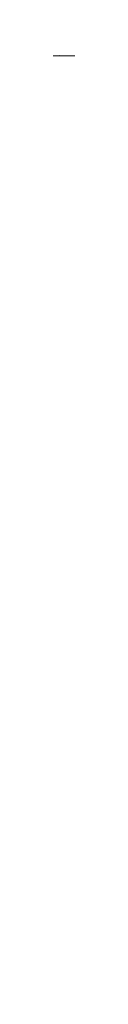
# Model space of a CAD drawing. Header units: millimetres. Extents: x 269 to 445, y 52 to 491.
# Tile 76 of 88: x 356.86571 to 356.87005, y 110.8314 to 111.41737. Entities that reach past the tile are written whole.
import ezdxf

# ---------------------------------------------------------------- set-up
doc = ezdxf.new("R2010")
doc.units = ezdxf.units.MM
doc.header["$LTSCALE"] = 47.498
doc.layers.get('0').update_dxf_attribs({"linetype": 'CONTINUOUS'})
doc.layers.add('KONSTR_EL', color=7, linetype='CONTINUOUS')

msp = doc.modelspace()

# ---------------------------------------------------------------- linework, layer by layer
at = {"color": 7, "linetype": 'CONTINUOUS'}
for radius, start, end in [(74, 15.6803501, 164.3196499), (60, 5.7391705, 174.2608295)]:
    msp.add_arc((356.86526, 90.99597), radius, start, end, dxfattribs=at)
at = {"layer": 'KONSTR_EL', "color": 4, "linetype": 'CONTINUOUS'}
for radius in [34, 27.2, 20.4]:
    msp.add_circle((356.86526, 90.99597), radius, dxfattribs=at)

doc.saveas('drawing.dxf')
